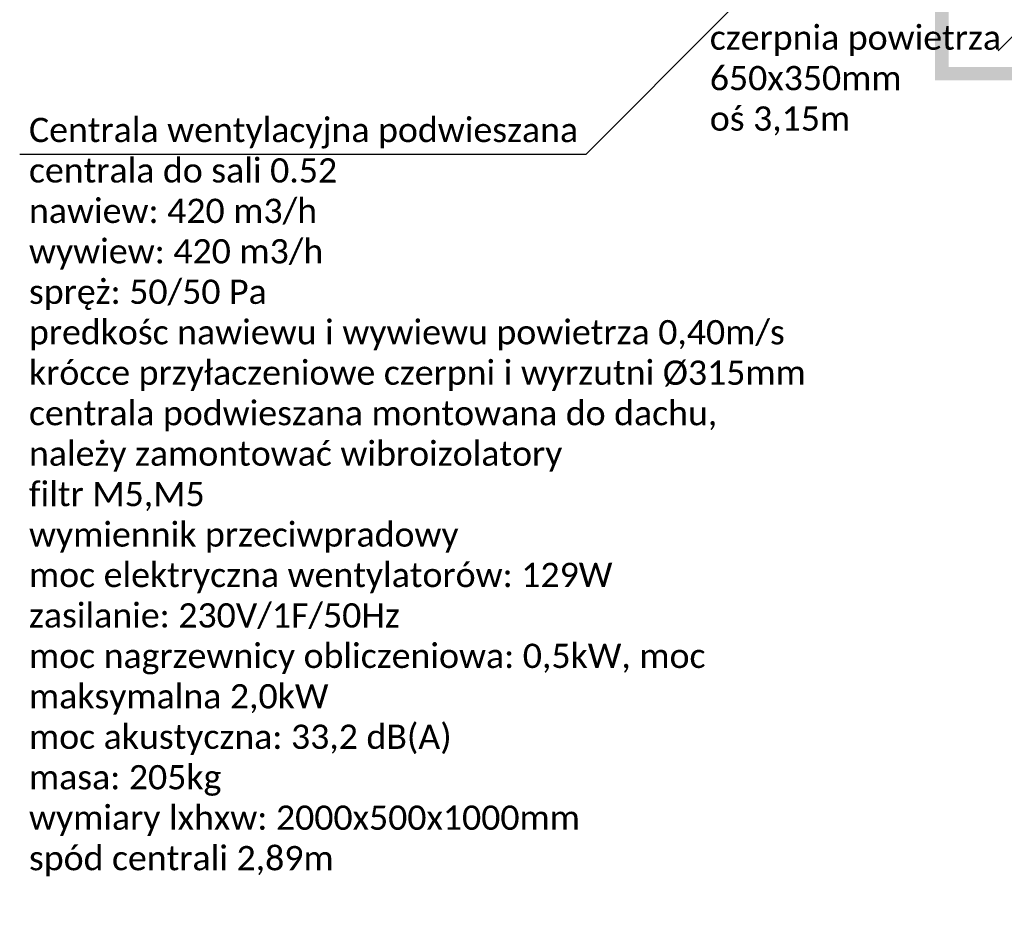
# Model space of a CAD drawing. Header units: millimetres. Extents: x -40063 to 512011, y 350190 to 687060.
# Tile 140 of 256: x 138397 to 145702, y 596886 to 603551. Entities that reach past the tile are written whole.
import ezdxf

# ---------------------------------------------------------------- set-up
doc = ezdxf.new("R2010")
doc.units = ezdxf.units.MM
doc.linetypes.add('DASHDOT', pattern=[1, 0.5, -0.25, 0, -0.25])
doc.layers.get('0').update_dxf_attribs({"color": 8})
doc.layers.add('_IS_WM_OPIS', color=7, linetype='Continuous', lineweight=9)
doc.layers.add('J_zakres opracowania', color=226, linetype='DASHDOT', lineweight=30)
doc.layers.add('FLUID-Cz1-120-ARRGR', color=7, linetype='Continuous')
doc.layers.add('IS_WM_OPIS', color=7, linetype='Continuous')
doc.styles.add('FDBES', font='simplex.shx')
doc.styles.get("Standard").update_dxf_attribs({"font": 'arial.ttf'})
doc.dimstyles.new('FDBES', dxfattribs={"dimscale": 50, "dimtxt": 4, "dimasz": 2.5, "dimexe": 0.8, "dimexo": 2, "dimgap": 1, "dimtad": 1, "dimdsep": 46, "dimtxsty": 'FDBES', "dimcen": 2.5, "dimclrd": 4, "dimclre": 5, "dimadec": 0, "dimazin": 0, "dimtfac": 1, "dimtmove": 0, "dimatfit": 3, "dimfxl": 1, "dimarcsym": 0})

# ---------------------------------------------------------------- blocks, each defined once
blk = doc.blocks.new('*U11216')
at = {"color": 7}
blk.add_leader([(0, 0), (-141.4, 141.4)], dimstyle='FDBES', override={"dimscale": 20, "dimclrd": 7}, dxfattribs=at)

msp = doc.modelspace()

# ---------------------------------------------------------------- linework, layer by layer
at = {"layer": '_IS_WM_OPIS', "color": 7}
msp.add_lwpolyline([(142599.3083, 602553.01925), (147699.74687, 607665.44331)], dxfattribs=at)
at = {"layer": 'IS_WM_OPIS', "color": 6}
msp.add_lwpolyline([(138396.96725, 602553.01925), (142599.3083, 602553.01925)], dxfattribs=at)
at = {"layer": 'J_zakres opracowania', "ltscale": 1000, "const_width": 100}
msp.add_lwpolyline([(145238.97833, 603150.87452), (179698.13773, 603150.87452), (179698.13773, 613450.86815), (168198.34775, 613450.86815), (168198.34775, 623228.22314), (179787.48799, 623228.22314), (179787.48799, 655328.15213), (172267.92013, 655328.15213), (172267.92013, 661215.50192), (178887.83809, 661215.50192), (178887.83809, 667165.49127), (169238.45678, 667165.49127), (169238.45678, 670965.36364), (139342.26689, 670965.36364), (139342.26689, 660371.72463), (168578.26628, 660371.72463), (168578.26628, 636879.36656), (155218.96566, 636879.36656), (155218.96566, 616919.40233), (145238.97833, 616919.40233), (145238.97833, 603150.87452)], dxfattribs=at)

# ---------------------------------------------------------------- block references
at = {"layer": 'FLUID-Cz1-120-ARRGR', "rotation": 89.99999999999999}
msp.add_blockref('*U11216', (145798.89276, 603461.25425, 3152), dxfattribs=at)

# ---------------------------------------------------------------- texts
at = {"layer": 'IS_WM_OPIS', "char_height": 179.9999966, "width": 5935.9201341, "attachment_point": 1, "rotation": 0.000000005}
for s, insert in [('\\fCalibri|b0|i0|c238;czerpnia powietrza \\P650x350mm\\Poś 3,15m', (143517.24009, 603507.91908)), ('\\fCalibri|b0|i0|c238;Centrala wentylacyjna podwieszana\\Pcentrala do sali 0.52\\Pnawiew: 420 m3/h\\Pwywiew: 420 m3/h\\Pspręż: 50/50 Pa\\Ppredkośc nawiewu i wywiewu powietrza 0,40m/s\\Pkrócce przyłaczeniowe czerpni i wyrzutni %%C315mm\\Pcentrala podwieszana montowana do dachu,\\Pnależy zamontować wibroizolatory\\Pfiltr M5,M5\\Pwymiennik przeciwpradowy\\Pmoc elektryczna wentylatorów: 129W\\Pzasilanie: 230V/1F/50Hz\\Pmoc nagrzewnicy obliczeniowa: 0,5kW, moc maksymalna 2,0kW\\Pmoc akustyczna: 33,2 dB(A)\\Pmasa: 205kg \\Pwymiary lxhxw: 2000x500x1000mm\\Pspód centrali 2,89m\\P\\P', (138465.94164, 602823.11382))]:
    msp.add_mtext(s, dxfattribs=dict(at, insert=insert))

doc.saveas('drawing.dxf')
